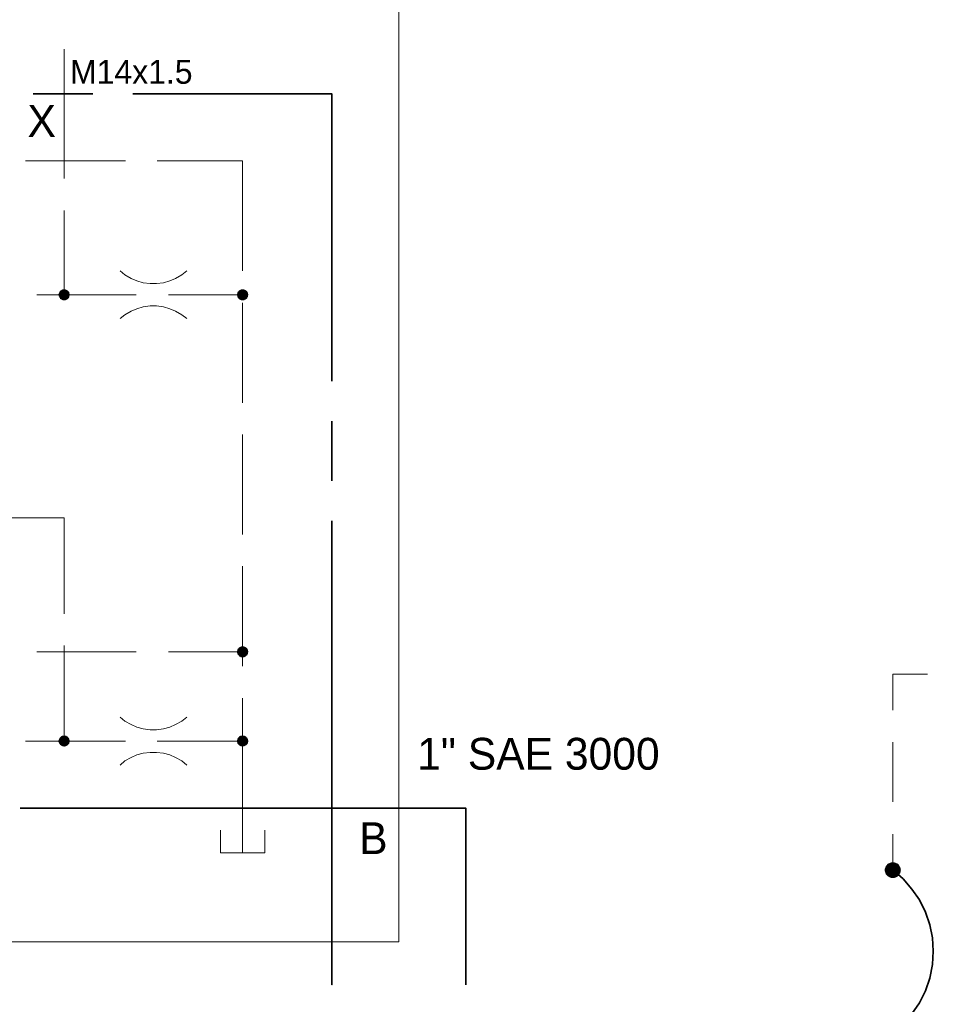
# Model space of a CAD drawing. Header units: millimetres. Extents: x 0 to 138, y 0 to 47.
# Tile 7 of 165: x 9.77 to 11.58, y 6.6 to 8.54. Entities that reach past the tile are written whole.
import ezdxf

# ---------------------------------------------------------------- set-up
doc = ezdxf.new("R2010")
doc.units = ezdxf.units.MM
for name, color, linetype in [('PDF_Geomertry', 7, 'Continuous'), ('PDF_Solid Fills', 7, 'Continuous'), ('PDF_Text', 7, 'Continuous')]:
    doc.layers.add(name, color=color, linetype=linetype)
doc.styles.add('PDF Arial', font='txt')

msp = doc.modelspace()

# ---------------------------------------------------------------- hatches: boundary and pattern name
at = {"layer": 'PDF_Solid Fills', "transparency": 33554559}
for points in [[(9.8626, 7.9985), (9.8515, 7.9999), (9.8521, 8.0012)], [(9.8626, 7.9985), (9.8515, 7.9999), (9.8521, 8.0012)], [(9.8626, 7.9985), (9.8521, 8.0012), (9.8529, 8.0026)], [(9.8626, 7.9985), (9.8521, 8.0012), (9.8529, 8.0026)], [(9.8626, 7.9985), (9.8529, 8.004), (9.8543, 8.0049)], [(9.8626, 7.9985), (9.8529, 8.004), (9.8543, 8.0049)], [(9.8626, 7.9985), (9.8529, 8.0026), (9.8529, 8.004)], [(9.8626, 7.9985), (9.8529, 8.0026), (9.8529, 8.004)], [(9.8626, 7.9985), (9.8543, 8.0049), (9.8549, 8.0063)], [(9.8626, 7.9985), (9.8543, 8.0049), (9.8549, 8.0063)], [(9.8626, 7.9985), (9.8549, 8.0063), (9.8562, 8.0068)], [(9.8626, 7.9985), (9.8549, 8.0063), (9.8562, 8.0068)], [(9.8626, 7.9985), (9.8562, 8.0068), (9.8571, 8.0076)], [(9.8626, 7.9985), (9.8562, 8.0068), (9.8571, 8.0076)], [(9.8626, 7.9985), (9.8571, 8.0076), (9.8585, 8.0082)], [(9.8626, 7.9985), (9.8571, 8.0076), (9.8585, 8.0082)], [(9.8626, 7.9985), (9.8585, 8.0082), (9.8599, 8.009)], [(9.8626, 7.9985), (9.8585, 8.0082), (9.8599, 8.009)], [(9.8626, 7.9985), (9.8599, 8.009), (9.8612, 8.009)], [(9.8626, 7.9985), (9.8599, 8.009), (9.8612, 8.009)], [(9.8626, 7.9985), (9.8612, 8.009), (9.8626, 8.009)], [(9.8626, 7.9985), (9.8612, 8.009), (9.8626, 8.009)], [(9.8626, 7.9985), (9.8654, 8.009), (9.8668, 8.0082)], [(9.8626, 7.9985), (9.864, 8.009), (9.8654, 8.009)], [(9.8626, 7.9985), (9.8626, 8.009), (9.864, 8.009)], [(9.8626, 7.9985), (9.8654, 8.009), (9.8668, 8.0082)], [(9.8626, 7.9985), (9.864, 8.009), (9.8654, 8.009)], [(9.8626, 7.9985), (9.8626, 8.009), (9.864, 8.009)], [(9.8626, 7.9985), (9.8668, 8.0082), (9.8682, 8.0076)], [(9.8626, 7.9985), (9.8668, 8.0082), (9.8682, 8.0076)], [(9.8626, 7.9985), (9.8682, 8.0076), (9.8696, 8.0068)], [(9.8626, 7.9985), (9.8682, 8.0076), (9.8696, 8.0068)], [(9.8626, 7.9985), (9.8696, 8.0068), (9.8701, 8.0063)], [(9.8626, 7.9985), (9.8696, 8.0068), (9.8701, 8.0063)], [(9.8626, 7.9985), (9.8701, 8.0063), (9.8715, 8.0049)], [(9.8626, 7.9985), (9.8701, 8.0063), (9.8715, 8.0049)], [(9.8626, 7.9985), (9.8715, 8.0049), (9.8724, 8.004)], [(9.8626, 7.9985), (9.8715, 8.0049), (9.8724, 8.004)], [(9.8626, 7.9985), (9.8724, 8.004), (9.8729, 8.0026)], [(9.8626, 7.9985), (9.8724, 8.004), (9.8729, 8.0026)], [(9.8626, 7.9985), (9.8729, 8.0026), (9.8729, 8.0012)], [(9.8626, 7.9985), (9.8729, 8.0026), (9.8729, 8.0012)], [(9.8626, 7.9985), (9.8729, 8.0012), (9.8737, 7.9999)], [(9.8626, 7.9985), (9.8729, 8.0012), (9.8737, 7.9999)], [(10.2146, 7.9985), (10.2035, 7.9999), (10.2043, 8.0012)], [(10.2146, 7.9985), (10.2035, 7.9999), (10.2043, 8.0012)], [(10.2146, 7.9985), (10.2043, 8.0026), (10.2049, 8.004)], [(10.2146, 7.9985), (10.2043, 8.0026), (10.2049, 8.004)], [(10.2146, 7.9985), (10.2043, 8.0012), (10.2043, 8.0026)], [(10.2146, 7.9985), (10.2043, 8.0012), (10.2043, 8.0026)], [(10.2146, 7.9985), (10.2049, 8.004), (10.2062, 8.0049)], [(10.2146, 7.9985), (10.2049, 8.004), (10.2062, 8.0049)], [(10.2146, 7.9985), (10.2062, 8.0049), (10.2071, 8.0063)], [(10.2146, 7.9985), (10.2062, 8.0049), (10.2071, 8.0063)], [(10.2146, 7.9985), (10.2071, 8.0063), (10.2076, 8.0068)], [(10.2146, 7.9985), (10.2071, 8.0063), (10.2076, 8.0068)], [(10.2146, 7.9985), (10.2076, 8.0068), (10.209, 8.0076)], [(10.2146, 7.9985), (10.2076, 8.0068), (10.209, 8.0076)], [(10.2146, 7.9985), (10.209, 8.0076), (10.2104, 8.0082)], [(10.2146, 7.9985), (10.209, 8.0076), (10.2104, 8.0082)], [(10.2146, 7.9985), (10.2104, 8.0082), (10.2118, 8.009)], [(10.2146, 7.9985), (10.2104, 8.0082), (10.2118, 8.009)], [(10.2146, 7.9985), (10.2118, 8.009), (10.2132, 8.009)], [(10.2146, 7.9985), (10.2118, 8.009), (10.2132, 8.009)], [(10.2146, 7.9985), (10.2132, 8.009), (10.2146, 8.009)], [(10.2146, 7.9985), (10.2132, 8.009), (10.2146, 8.009)], [(10.2146, 7.9985), (10.2174, 8.009), (10.2187, 8.0082)], [(10.2146, 7.9985), (10.216, 8.009), (10.2174, 8.009)], [(10.2146, 7.9985), (10.2146, 8.009), (10.216, 8.009)], [(10.2146, 7.9985), (10.2174, 8.009), (10.2187, 8.0082)], [(10.2146, 7.9985), (10.216, 8.009), (10.2174, 8.009)], [(10.2146, 7.9985), (10.2146, 8.009), (10.216, 8.009)], [(10.2146, 7.9985), (10.2187, 8.0082), (10.2201, 8.0076)], [(10.2146, 7.9985), (10.2187, 8.0082), (10.2201, 8.0076)], [(10.2146, 7.9985), (10.2201, 8.0076), (10.2215, 8.0068)], [(10.2146, 7.9985), (10.2201, 8.0076), (10.2215, 8.0068)], [(10.2146, 7.9985), (10.2215, 8.0068), (10.2224, 8.0063)], [(10.2146, 7.9985), (10.2215, 8.0068), (10.2224, 8.0063)], [(10.2146, 7.9985), (10.2224, 8.0063), (10.2237, 8.0049)], [(10.2146, 7.9985), (10.2224, 8.0063), (10.2237, 8.0049)], [(10.2146, 7.9985), (10.2237, 8.0049), (10.2243, 8.004)], [(10.2146, 7.9985), (10.2237, 8.0049), (10.2243, 8.004)], [(10.2146, 7.9985), (10.2243, 8.004), (10.2251, 8.0026)], [(10.2146, 7.9985), (10.2243, 8.004), (10.2251, 8.0026)], [(10.2146, 7.9985), (10.2251, 8.0026), (10.2251, 8.0012)], [(10.2146, 7.9985), (10.2251, 8.0026), (10.2251, 8.0012)], [(10.2146, 7.9985), (10.2251, 8.0012), (10.2257, 7.9999)], [(10.2146, 7.9985), (10.2251, 8.0012), (10.2257, 7.9999)], [(9.8626, 7.9985), (9.8515, 7.9985), (9.8515, 7.9999)], [(9.8626, 7.9985), (9.8515, 7.9985), (9.8515, 7.9999)], [(9.8626, 7.9985), (9.8515, 7.9971), (9.8515, 7.9985)], [(9.8626, 7.9985), (9.8521, 7.9957), (9.8515, 7.9971)], [(9.8626, 7.9985), (9.8515, 7.9971), (9.8515, 7.9985)], [(9.8626, 7.9985), (9.8521, 7.9957), (9.8515, 7.9971)], [(9.8626, 7.9985), (9.8529, 7.9943), (9.8521, 7.9957)], [(9.8626, 7.9985), (9.8529, 7.9943), (9.8521, 7.9957)], [(9.8626, 7.9985), (9.8529, 7.9929), (9.8529, 7.9943)], [(9.8626, 7.9985), (9.8543, 7.9915), (9.8529, 7.9929)], [(9.8626, 7.9985), (9.8529, 7.9929), (9.8529, 7.9943)], [(9.8626, 7.9985), (9.8543, 7.9915), (9.8529, 7.9929)], [(9.8626, 7.9985), (9.8549, 7.9901), (9.8543, 7.9915)], [(9.8626, 7.9985), (9.8549, 7.9901), (9.8543, 7.9915)], [(9.8626, 7.9985), (9.8562, 7.9896), (9.8549, 7.9901)], [(9.8626, 7.9985), (9.8562, 7.9896), (9.8549, 7.9901)], [(9.8626, 7.9985), (9.8571, 7.9888), (9.8562, 7.9896)], [(9.8626, 7.9985), (9.8571, 7.9888), (9.8562, 7.9896)], [(9.8626, 7.9985), (9.8585, 7.9882), (9.8571, 7.9888)], [(9.8626, 7.9985), (9.8585, 7.9882), (9.8571, 7.9888)], [(9.8626, 7.9985), (9.8599, 7.9874), (9.8585, 7.9882)], [(9.8626, 7.9985), (9.8599, 7.9874), (9.8585, 7.9882)], [(9.8626, 7.9985), (9.8612, 7.9874), (9.8599, 7.9874)], [(9.8626, 7.9985), (9.8612, 7.9874), (9.8599, 7.9874)], [(9.8626, 7.9985), (9.8626, 7.9874), (9.8612, 7.9874)], [(9.8626, 7.9985), (9.8626, 7.9874), (9.8612, 7.9874)], [(9.8626, 7.9985), (9.8737, 7.9999), (9.8737, 7.9985)], [(9.8626, 7.9985), (9.8737, 7.9999), (9.8737, 7.9985)], [(9.8626, 7.9985), (9.864, 7.9874), (9.8626, 7.9874)], [(9.8626, 7.9985), (9.8654, 7.9874), (9.864, 7.9874)], [(9.8626, 7.9985), (9.8668, 7.9882), (9.8654, 7.9874)], [(9.8626, 7.9985), (9.8682, 7.9888), (9.8668, 7.9882)], [(9.8626, 7.9985), (9.8696, 7.9896), (9.8682, 7.9888)], [(9.8626, 7.9985), (9.8701, 7.9901), (9.8696, 7.9896)], [(9.8626, 7.9985), (9.8715, 7.9915), (9.8701, 7.9901)], [(9.8626, 7.9985), (9.8724, 7.9929), (9.8715, 7.9915)], [(9.8626, 7.9985), (9.8729, 7.9943), (9.8724, 7.9929)], [(9.8626, 7.9985), (9.8729, 7.9957), (9.8729, 7.9943)], [(9.8626, 7.9985), (9.8737, 7.9971), (9.8729, 7.9957)], [(9.8626, 7.9985), (9.8737, 7.9985), (9.8737, 7.9971)], [(9.8626, 7.9985), (9.864, 7.9874), (9.8626, 7.9874)], [(9.8626, 7.9985), (9.8654, 7.9874), (9.864, 7.9874)], [(9.8626, 7.9985), (9.8668, 7.9882), (9.8654, 7.9874)], [(9.8626, 7.9985), (9.8682, 7.9888), (9.8668, 7.9882)], [(9.8626, 7.9985), (9.8696, 7.9896), (9.8682, 7.9888)], [(9.8626, 7.9985), (9.8701, 7.9901), (9.8696, 7.9896)], [(9.8626, 7.9985), (9.8715, 7.9915), (9.8701, 7.9901)], [(9.8626, 7.9985), (9.8724, 7.9929), (9.8715, 7.9915)], [(9.8626, 7.9985), (9.8729, 7.9943), (9.8724, 7.9929)], [(9.8626, 7.9985), (9.8729, 7.9957), (9.8729, 7.9943)], [(9.8626, 7.9985), (9.8737, 7.9971), (9.8729, 7.9957)], [(9.8626, 7.9985), (9.8737, 7.9985), (9.8737, 7.9971)], [(10.2146, 7.9985), (10.2035, 7.9985), (10.2035, 7.9999)], [(10.2146, 7.9985), (10.2035, 7.9985), (10.2035, 7.9999)], [(10.2146, 7.9985), (10.2035, 7.9971), (10.2035, 7.9985)], [(10.2146, 7.9985), (10.2043, 7.9957), (10.2035, 7.9971)], [(10.2146, 7.9985), (10.2035, 7.9971), (10.2035, 7.9985)], [(10.2146, 7.9985), (10.2043, 7.9957), (10.2035, 7.9971)], [(10.2146, 7.9985), (10.2043, 7.9943), (10.2043, 7.9957)], [(10.2146, 7.9985), (10.2049, 7.9929), (10.2043, 7.9943)], [(10.2146, 7.9985), (10.2043, 7.9943), (10.2043, 7.9957)], [(10.2146, 7.9985), (10.2049, 7.9929), (10.2043, 7.9943)], [(10.2146, 7.9985), (10.2062, 7.9915), (10.2049, 7.9929)], [(10.2146, 7.9985), (10.2062, 7.9915), (10.2049, 7.9929)], [(10.2146, 7.9985), (10.2071, 7.9901), (10.2062, 7.9915)], [(10.2146, 7.9985), (10.2071, 7.9901), (10.2062, 7.9915)], [(10.2146, 7.9985), (10.2076, 7.9896), (10.2071, 7.9901)], [(10.2146, 7.9985), (10.2076, 7.9896), (10.2071, 7.9901)], [(10.2146, 7.9985), (10.209, 7.9888), (10.2076, 7.9896)], [(10.2146, 7.9985), (10.209, 7.9888), (10.2076, 7.9896)], [(10.2146, 7.9985), (10.2104, 7.9882), (10.209, 7.9888)], [(10.2146, 7.9985), (10.2104, 7.9882), (10.209, 7.9888)], [(10.2146, 7.9985), (10.2118, 7.9874), (10.2104, 7.9882)], [(10.2146, 7.9985), (10.2118, 7.9874), (10.2104, 7.9882)], [(10.2146, 7.9985), (10.2132, 7.9874), (10.2118, 7.9874)], [(10.2146, 7.9985), (10.2132, 7.9874), (10.2118, 7.9874)], [(10.2146, 7.9985), (10.2146, 7.9874), (10.2132, 7.9874)], [(10.2146, 7.9985), (10.2146, 7.9874), (10.2132, 7.9874)], [(10.2146, 7.9985), (10.2257, 7.9999), (10.2257, 7.9985)], [(10.2146, 7.9985), (10.2257, 7.9999), (10.2257, 7.9985)], [(10.2146, 7.9985), (10.216, 7.9874), (10.2146, 7.9874)], [(10.2146, 7.9985), (10.2174, 7.9874), (10.216, 7.9874)], [(10.2146, 7.9985), (10.2187, 7.9882), (10.2174, 7.9874)], [(10.2146, 7.9985), (10.2201, 7.9888), (10.2187, 7.9882)], [(10.2146, 7.9985), (10.2215, 7.9896), (10.2201, 7.9888)], [(10.2146, 7.9985), (10.2224, 7.9901), (10.2215, 7.9896)], [(10.2146, 7.9985), (10.2237, 7.9915), (10.2224, 7.9901)], [(10.2146, 7.9985), (10.2243, 7.9929), (10.2237, 7.9915)], [(10.2146, 7.9985), (10.2251, 7.9943), (10.2243, 7.9929)], [(10.2146, 7.9985), (10.2251, 7.9957), (10.2251, 7.9943)], [(10.2146, 7.9985), (10.2257, 7.9971), (10.2251, 7.9957)], [(10.2146, 7.9985), (10.2257, 7.9985), (10.2257, 7.9971)], [(10.2146, 7.9985), (10.216, 7.9874), (10.2146, 7.9874)], [(10.2146, 7.9985), (10.2174, 7.9874), (10.216, 7.9874)], [(10.2146, 7.9985), (10.2187, 7.9882), (10.2174, 7.9874)], [(10.2146, 7.9985), (10.2201, 7.9888), (10.2187, 7.9882)], [(10.2146, 7.9985), (10.2215, 7.9896), (10.2201, 7.9888)], [(10.2146, 7.9985), (10.2224, 7.9901), (10.2215, 7.9896)], [(10.2146, 7.9985), (10.2237, 7.9915), (10.2224, 7.9901)], [(10.2146, 7.9985), (10.2243, 7.9929), (10.2237, 7.9915)], [(10.2146, 7.9985), (10.2251, 7.9943), (10.2243, 7.9929)], [(10.2146, 7.9985), (10.2251, 7.9957), (10.2251, 7.9943)], [(10.2146, 7.9985), (10.2257, 7.9971), (10.2251, 7.9957)], [(10.2146, 7.9985), (10.2257, 7.9985), (10.2257, 7.9971)], [(10.2146, 7.2943), (10.2062, 7.3007), (10.2071, 7.3021)], [(10.2146, 7.2943), (10.2062, 7.3007), (10.2071, 7.3021)], [(10.2146, 7.2943), (10.2071, 7.3021), (10.2076, 7.3026)], [(10.2146, 7.2943), (10.2071, 7.3021), (10.2076, 7.3026)], [(10.2146, 7.2943), (10.2076, 7.3026), (10.209, 7.3035)], [(10.2146, 7.2943), (10.2076, 7.3026), (10.209, 7.3035)], [(10.2146, 7.2943), (10.209, 7.3035), (10.2104, 7.304)], [(10.2146, 7.2943), (10.209, 7.3035), (10.2104, 7.304)], [(10.2146, 7.2943), (10.2104, 7.304), (10.2118, 7.3049)], [(10.2146, 7.2943), (10.2104, 7.304), (10.2118, 7.3049)], [(10.2146, 7.2943), (10.2118, 7.3049), (10.2132, 7.3049)], [(10.2146, 7.2943), (10.2118, 7.3049), (10.2132, 7.3049)], [(10.2146, 7.2943), (10.2132, 7.3049), (10.2146, 7.3054)], [(10.2146, 7.2943), (10.2132, 7.3049), (10.2146, 7.3054)], [(10.2146, 7.2943), (10.2146, 7.3054), (10.216, 7.3049)], [(10.2146, 7.2943), (10.2146, 7.3054), (10.216, 7.3049)], [(10.2146, 7.2943), (10.2174, 7.3049), (10.2187, 7.304)], [(10.2146, 7.2943), (10.216, 7.3049), (10.2174, 7.3049)], [(10.2146, 7.2943), (10.2174, 7.3049), (10.2187, 7.304)], [(10.2146, 7.2943), (10.216, 7.3049), (10.2174, 7.3049)], [(10.2146, 7.2943), (10.2187, 7.304), (10.2201, 7.3035)], [(10.2146, 7.2943), (10.2187, 7.304), (10.2201, 7.3035)], [(10.2146, 7.2943), (10.2201, 7.3035), (10.2215, 7.3026)], [(10.2146, 7.2943), (10.2201, 7.3035), (10.2215, 7.3026)], [(10.2146, 7.2943), (10.2215, 7.3026), (10.2224, 7.3021)], [(10.2146, 7.2943), (10.2215, 7.3026), (10.2224, 7.3021)], [(10.2146, 7.2943), (10.2224, 7.3021), (10.2237, 7.3007)], [(10.2146, 7.2943), (10.2224, 7.3021), (10.2237, 7.3007)], [(10.2146, 7.2943), (10.2035, 7.2957), (10.2043, 7.2971)], [(10.2146, 7.2943), (10.2035, 7.2957), (10.2043, 7.2971)], [(10.2146, 7.2943), (10.2035, 7.2943), (10.2035, 7.2957)], [(10.2146, 7.2943), (10.2035, 7.2943), (10.2035, 7.2957)], [(10.2146, 7.2943), (10.2035, 7.2929), (10.2035, 7.2943)], [(10.2146, 7.2943), (10.2043, 7.2915), (10.2035, 7.2929)], [(10.2146, 7.2943), (10.2035, 7.2929), (10.2035, 7.2943)], [(10.2146, 7.2943), (10.2043, 7.2915), (10.2035, 7.2929)], [(10.2146, 7.2943), (10.2043, 7.2985), (10.2049, 7.2999)], [(10.2146, 7.2943), (10.2043, 7.2985), (10.2049, 7.2999)], [(10.2146, 7.2943), (10.2043, 7.2971), (10.2043, 7.2985)], [(10.2146, 7.2943), (10.2043, 7.2971), (10.2043, 7.2985)], [(10.2146, 7.2943), (10.2043, 7.2901), (10.2043, 7.2915)], [(10.2146, 7.2943), (10.2049, 7.2887), (10.2043, 7.2901)], [(10.2146, 7.2943), (10.2043, 7.2901), (10.2043, 7.2915)], [(10.2146, 7.2943), (10.2049, 7.2887), (10.2043, 7.2901)], [(10.2146, 7.2943), (10.2049, 7.2999), (10.2062, 7.3007)], [(10.2146, 7.2943), (10.2049, 7.2999), (10.2062, 7.3007)], [(10.2146, 7.2943), (10.2062, 7.2874), (10.2049, 7.2887)], [(10.2146, 7.2943), (10.2062, 7.2874), (10.2049, 7.2887)], [(10.2146, 7.2943), (10.2071, 7.2868), (10.2062, 7.2874)], [(10.2146, 7.2943), (10.2071, 7.2868), (10.2062, 7.2874)], [(10.2146, 7.2943), (10.2076, 7.2854), (10.2071, 7.2868)], [(10.2146, 7.2943), (10.2076, 7.2854), (10.2071, 7.2868)], [(10.2146, 7.2943), (10.209, 7.2846), (10.2076, 7.2854)], [(10.2146, 7.2943), (10.209, 7.2846), (10.2076, 7.2854)], [(10.2146, 7.2943), (10.2104, 7.284), (10.209, 7.2846)], [(10.2146, 7.2943), (10.2104, 7.284), (10.209, 7.2846)], [(10.2146, 7.2943), (10.2118, 7.2832), (10.2104, 7.284)], [(10.2146, 7.2943), (10.2118, 7.2832), (10.2104, 7.284)], [(10.2146, 7.2943), (10.2132, 7.2832), (10.2118, 7.2832)], [(10.2146, 7.2943), (10.2132, 7.2832), (10.2118, 7.2832)], [(10.2146, 7.2943), (10.2146, 7.2832), (10.2132, 7.2832)], [(10.2146, 7.2943), (10.2146, 7.2832), (10.2132, 7.2832)], [(10.2146, 7.2943), (10.2237, 7.3007), (10.2243, 7.2999)], [(10.2146, 7.2943), (10.2237, 7.3007), (10.2243, 7.2999)], [(10.2146, 7.2943), (10.2243, 7.2999), (10.2251, 7.2985)], [(10.2146, 7.2943), (10.2243, 7.2999), (10.2251, 7.2985)], [(10.2146, 7.2943), (10.2251, 7.2985), (10.2251, 7.2971)], [(10.2146, 7.2943), (10.2251, 7.2985), (10.2251, 7.2971)], [(10.2146, 7.2943), (10.2251, 7.2971), (10.2257, 7.2957)], [(10.2146, 7.2943), (10.2251, 7.2971), (10.2257, 7.2957)], [(10.2146, 7.2943), (10.2257, 7.2957), (10.2257, 7.2943)], [(10.2146, 7.2943), (10.2257, 7.2957), (10.2257, 7.2943)], [(10.2146, 7.2943), (10.216, 7.2832), (10.2146, 7.2832)], [(10.2146, 7.2943), (10.2174, 7.2832), (10.216, 7.2832)], [(10.2146, 7.2943), (10.2187, 7.284), (10.2174, 7.2832)], [(10.2146, 7.2943), (10.2201, 7.2846), (10.2187, 7.284)], [(10.2146, 7.2943), (10.2215, 7.2854), (10.2201, 7.2846)], [(10.2146, 7.2943), (10.2224, 7.2868), (10.2215, 7.2854)], [(10.2146, 7.2943), (10.2237, 7.2874), (10.2224, 7.2868)], [(10.2146, 7.2943), (10.2243, 7.2887), (10.2237, 7.2874)], [(10.2146, 7.2943), (10.2251, 7.2901), (10.2243, 7.2887)], [(10.2146, 7.2943), (10.2251, 7.2915), (10.2251, 7.2901)], [(10.2146, 7.2943), (10.2257, 7.2929), (10.2251, 7.2915)], [(10.2146, 7.2943), (10.2257, 7.2943), (10.2257, 7.2929)], [(10.2146, 7.2943), (10.216, 7.2832), (10.2146, 7.2832)], [(10.2146, 7.2943), (10.2174, 7.2832), (10.216, 7.2832)], [(10.2146, 7.2943), (10.2187, 7.284), (10.2174, 7.2832)], [(10.2146, 7.2943), (10.2201, 7.2846), (10.2187, 7.284)], [(10.2146, 7.2943), (10.2215, 7.2854), (10.2201, 7.2846)], [(10.2146, 7.2943), (10.2224, 7.2868), (10.2215, 7.2854)], [(10.2146, 7.2943), (10.2237, 7.2874), (10.2224, 7.2868)], [(10.2146, 7.2943), (10.2243, 7.2887), (10.2237, 7.2874)], [(10.2146, 7.2943), (10.2251, 7.2901), (10.2243, 7.2887)], [(10.2146, 7.2943), (10.2251, 7.2915), (10.2251, 7.2901)], [(10.2146, 7.2943), (10.2257, 7.2929), (10.2251, 7.2915)], [(10.2146, 7.2943), (10.2257, 7.2943), (10.2257, 7.2929)], [(9.8626, 7.1179), (9.8549, 7.1257), (9.8562, 7.1271)], [(9.8626, 7.1179), (9.8562, 7.1271), (9.8571, 7.1276)], [(9.8626, 7.1179), (9.8571, 7.1276), (9.8585, 7.1285)], [(9.8626, 7.1179), (9.8585, 7.1285), (9.8599, 7.129)], [(9.8626, 7.1179), (9.8599, 7.129), (9.8612, 7.129)], [(9.8626, 7.1179), (9.8612, 7.129), (9.8626, 7.129)], [(9.8626, 7.1179), (9.8654, 7.129), (9.8668, 7.1285)], [(9.8626, 7.1179), (9.864, 7.129), (9.8654, 7.129)], [(9.8626, 7.1179), (9.8626, 7.129), (9.864, 7.129)], [(9.8626, 7.1179), (9.8668, 7.1285), (9.8682, 7.1276)], [(9.8626, 7.1179), (9.8682, 7.1276), (9.8696, 7.1271)], [(9.8626, 7.1179), (9.8696, 7.1271), (9.8701, 7.1257)], [(10.2146, 7.1179), (10.2071, 7.1257), (10.2076, 7.1271)], [(10.2146, 7.1179), (10.2076, 7.1271), (10.209, 7.1276)], [(10.2146, 7.1179), (10.209, 7.1276), (10.2104, 7.1285)], [(10.2146, 7.1179), (10.2104, 7.1285), (10.2118, 7.129)], [(10.2146, 7.1179), (10.2118, 7.129), (10.2132, 7.129)], [(10.2146, 7.1179), (10.2132, 7.129), (10.2146, 7.129)], [(10.2146, 7.1179), (10.2174, 7.129), (10.2187, 7.1285)], [(10.2146, 7.1179), (10.216, 7.129), (10.2174, 7.129)], [(10.2146, 7.1179), (10.2146, 7.129), (10.216, 7.129)], [(10.2146, 7.1179), (10.2187, 7.1285), (10.2201, 7.1276)], [(10.2146, 7.1179), (10.2201, 7.1276), (10.2215, 7.1271)], [(10.2146, 7.1179), (10.2215, 7.1271), (10.2224, 7.1257)], [(9.8626, 7.1179), (9.8515, 7.1193), (9.8521, 7.1207)], [(9.8626, 7.1179), (9.8515, 7.1179), (9.8515, 7.1193)], [(9.8626, 7.1179), (9.8515, 7.1165), (9.8515, 7.1179)], [(9.8626, 7.1179), (9.8521, 7.1151), (9.8515, 7.1165)], [(9.8626, 7.1179), (9.8521, 7.1207), (9.8529, 7.1221)], [(9.8626, 7.1179), (9.8529, 7.1138), (9.8521, 7.1151)], [(9.8626, 7.1179), (9.8529, 7.1235), (9.8543, 7.1249)], [(9.8626, 7.1179), (9.8529, 7.1221), (9.8529, 7.1235)], [(9.8626, 7.1179), (9.8529, 7.1124), (9.8529, 7.1138)], [(9.8626, 7.1179), (9.8543, 7.1118), (9.8529, 7.1124)], [(9.8626, 7.1179), (9.8543, 7.1249), (9.8549, 7.1257)], [(9.8626, 7.1179), (9.8549, 7.1104), (9.8543, 7.1118)], [(9.8626, 7.1179), (9.8562, 7.1096), (9.8549, 7.1104)], [(9.8626, 7.1179), (9.8571, 7.109), (9.8562, 7.1096)], [(9.8626, 7.1179), (9.8585, 7.1082), (9.8571, 7.109)], [(9.8626, 7.1179), (9.8599, 7.1076), (9.8585, 7.1082)], [(9.8626, 7.1179), (9.8612, 7.1076), (9.8599, 7.1076)], [(9.8626, 7.1179), (9.8626, 7.1068), (9.8612, 7.1076)], [(9.8626, 7.1179), (9.8701, 7.1257), (9.8715, 7.1249)], [(9.8626, 7.1179), (9.8715, 7.1249), (9.8724, 7.1235)], [(9.8626, 7.1179), (9.8724, 7.1235), (9.8729, 7.1221)], [(9.8626, 7.1179), (9.8729, 7.1221), (9.8729, 7.1207)], [(9.8626, 7.1179), (9.8729, 7.1207), (9.8737, 7.1193)], [(9.8626, 7.1179), (9.8737, 7.1193), (9.8737, 7.1179)], [(9.8626, 7.1179), (9.864, 7.1076), (9.8626, 7.1068)], [(9.8626, 7.1179), (9.8654, 7.1076), (9.864, 7.1076)], [(9.8626, 7.1179), (9.8668, 7.1082), (9.8654, 7.1076)], [(9.8626, 7.1179), (9.8682, 7.109), (9.8668, 7.1082)], [(9.8626, 7.1179), (9.8696, 7.1096), (9.8682, 7.109)], [(9.8626, 7.1179), (9.8701, 7.1104), (9.8696, 7.1096)], [(9.8626, 7.1179), (9.8715, 7.1118), (9.8701, 7.1104)], [(9.8626, 7.1179), (9.8724, 7.1124), (9.8715, 7.1118)], [(9.8626, 7.1179), (9.8729, 7.1138), (9.8724, 7.1124)], [(9.8626, 7.1179), (9.8729, 7.1151), (9.8729, 7.1138)], [(9.8626, 7.1179), (9.8737, 7.1165), (9.8729, 7.1151)], [(9.8626, 7.1179), (9.8737, 7.1179), (9.8737, 7.1165)], [(10.2146, 7.1179), (10.2035, 7.1193), (10.2043, 7.1207)], [(10.2146, 7.1179), (10.2035, 7.1179), (10.2035, 7.1193)], [(10.2146, 7.1179), (10.2035, 7.1165), (10.2035, 7.1179)], [(10.2146, 7.1179), (10.2043, 7.1151), (10.2035, 7.1165)], [(10.2146, 7.1179), (10.2043, 7.1221), (10.2049, 7.1235)], [(10.2146, 7.1179), (10.2043, 7.1207), (10.2043, 7.1221)], [(10.2146, 7.1179), (10.2043, 7.1138), (10.2043, 7.1151)], [(10.2146, 7.1179), (10.2049, 7.1124), (10.2043, 7.1138)], [(10.2146, 7.1179), (10.2049, 7.1235), (10.2062, 7.1249)], [(10.2146, 7.1179), (10.2062, 7.1118), (10.2049, 7.1124)], [(10.2146, 7.1179), (10.2062, 7.1249), (10.2071, 7.1257)], [(10.2146, 7.1179), (10.2071, 7.1104), (10.2062, 7.1118)], [(10.2146, 7.1179), (10.2076, 7.1096), (10.2071, 7.1104)], [(10.2146, 7.1179), (10.209, 7.109), (10.2076, 7.1096)], [(10.2146, 7.1179), (10.2104, 7.1082), (10.209, 7.109)], [(10.2146, 7.1179), (10.2118, 7.1076), (10.2104, 7.1082)], [(10.2146, 7.1179), (10.2132, 7.1076), (10.2118, 7.1076)], [(10.2146, 7.1179), (10.2146, 7.1068), (10.2132, 7.1076)], [(10.2146, 7.1179), (10.2224, 7.1257), (10.2237, 7.1249)], [(10.2146, 7.1179), (10.2237, 7.1249), (10.2243, 7.1235)], [(10.2146, 7.1179), (10.2243, 7.1235), (10.2251, 7.1221)], [(10.2146, 7.1179), (10.2251, 7.1221), (10.2251, 7.1207)], [(10.2146, 7.1179), (10.2251, 7.1207), (10.2257, 7.1193)], [(10.2146, 7.1179), (10.2257, 7.1193), (10.2257, 7.1179)], [(10.2146, 7.1179), (10.216, 7.1076), (10.2146, 7.1068)], [(10.2146, 7.1179), (10.2174, 7.1076), (10.216, 7.1076)], [(10.2146, 7.1179), (10.2187, 7.1082), (10.2174, 7.1076)], [(10.2146, 7.1179), (10.2201, 7.109), (10.2187, 7.1082)], [(10.2146, 7.1179), (10.2215, 7.1096), (10.2201, 7.109)], [(10.2146, 7.1179), (10.2224, 7.1104), (10.2215, 7.1096)], [(10.2146, 7.1179), (10.2237, 7.1118), (10.2224, 7.1104)], [(10.2146, 7.1179), (10.2243, 7.1124), (10.2237, 7.1118)], [(10.2146, 7.1179), (10.2251, 7.1138), (10.2243, 7.1124)], [(10.2146, 7.1179), (10.2251, 7.1151), (10.2251, 7.1138)], [(10.2146, 7.1179), (10.2257, 7.1165), (10.2251, 7.1151)], [(10.2146, 7.1179), (10.2257, 7.1179), (10.2257, 7.1165)], [(11.4974, 6.8638), (11.4849, 6.8729), (11.4862, 6.8749)], [(11.4974, 6.8638), (11.4862, 6.8749), (11.4876, 6.8762)], [(11.4974, 6.8638), (11.4876, 6.8762), (11.4896, 6.8771)], [(11.4974, 6.8638), (11.4896, 6.8771), (11.491, 6.8776)], [(11.4974, 6.8638), (11.491, 6.8776), (11.4932, 6.8785)], [(11.4974, 6.8638), (11.4932, 6.8785), (11.4951, 6.879)], [(11.4974, 6.8638), (11.4951, 6.879), (11.4974, 6.879)], [(11.4974, 6.8638), (11.4993, 6.879), (11.5015, 6.8785)], [(11.4974, 6.8638), (11.4974, 6.879), (11.4993, 6.879)], [(11.4974, 6.8638), (11.5015, 6.8785), (11.5035, 6.8776)], [(11.4974, 6.8638), (11.5035, 6.8776), (11.5049, 6.8771)], [(11.4974, 6.8638), (11.5049, 6.8771), (11.5071, 6.8762)], [(11.4974, 6.8638), (11.5071, 6.8762), (11.5085, 6.8749)], [(11.4974, 6.8638), (11.5085, 6.8749), (11.5099, 6.8729)], [(11.4974, 6.8638), (11.4812, 6.866), (11.4821, 6.8674)], [(11.4974, 6.8638), (11.4812, 6.8638), (11.4812, 6.866)], [(11.4974, 6.8638), (11.4812, 6.8618), (11.4812, 6.8638)], [(11.4974, 6.8638), (11.4821, 6.8596), (11.4812, 6.8618)], [(11.4974, 6.8638), (11.4821, 6.8674), (11.4826, 6.8693)], [(11.4974, 6.8638), (11.4826, 6.8576), (11.4821, 6.8596)], [(11.4974, 6.8638), (11.4826, 6.8693), (11.4835, 6.8715)], [(11.4974, 6.8638), (11.4835, 6.8554), (11.4826, 6.8576)], [(11.4974, 6.8638), (11.4835, 6.8715), (11.4849, 6.8729)], [(11.4974, 6.8638), (11.4849, 6.854), (11.4835, 6.8554)], [(11.4974, 6.8638), (11.4862, 6.8526), (11.4849, 6.854)], [(11.4974, 6.8638), (11.4876, 6.8513), (11.4862, 6.8526)], [(11.4974, 6.8638), (11.4896, 6.8499), (11.4876, 6.8513)], [(11.4974, 6.8638), (11.491, 6.8493), (11.4896, 6.8499)], [(11.4974, 6.8638), (11.4932, 6.8485), (11.491, 6.8493)], [(11.4974, 6.8638), (11.4951, 6.8479), (11.4932, 6.8485)], [(11.4974, 6.8638), (11.4974, 6.8479), (11.4951, 6.8479)], [(11.4974, 6.8638), (11.5099, 6.8729), (11.5104, 6.8715)], [(11.4974, 6.8638), (11.5104, 6.8715), (11.5118, 6.8693)], [(11.4974, 6.8638), (11.5118, 6.8693), (11.5126, 6.8674)], [(11.4974, 6.8638), (11.5126, 6.8674), (11.5126, 6.866)], [(11.4974, 6.8638), (11.5126, 6.866), (11.5132, 6.8638)], [(11.4974, 6.8638), (11.4993, 6.8479), (11.4974, 6.8479)], [(11.4974, 6.8638), (11.5015, 6.8485), (11.4993, 6.8479)], [(11.4974, 6.8638), (11.5035, 6.8493), (11.5015, 6.8485)], [(11.4974, 6.8638), (11.5049, 6.8499), (11.5035, 6.8493)], [(11.4974, 6.8638), (11.5071, 6.8513), (11.5049, 6.8499)], [(11.4974, 6.8638), (11.5085, 6.8526), (11.5071, 6.8513)], [(11.4974, 6.8638), (11.5099, 6.854), (11.5085, 6.8526)], [(11.4974, 6.8638), (11.5104, 6.8554), (11.5099, 6.854)], [(11.4974, 6.8638), (11.5118, 6.8576), (11.5104, 6.8554)], [(11.4974, 6.8638), (11.5126, 6.8596), (11.5118, 6.8576)], [(11.4974, 6.8638), (11.5126, 6.8618), (11.5126, 6.8596)], [(11.4974, 6.8638), (11.5132, 6.8638), (11.5126, 6.8618)]]:
    msp.add_hatch(color=256, dxfattribs=at).paths.add_polyline_path(points)

# ---------------------------------------------------------------- linework, layer by layer
at = {"layer": 'PDF_Geomertry', "lineweight": 15}
for points in [[(8.2785, 6.1938), (8.2785, 6.2818), (8.2785, 6.7221), (8.3224, 6.7221), (8.8507, 6.7221), (10.391, 6.7221), (10.5229, 6.7221), (10.5229, 6.986), (10.5229, 8.8471), (8.9826, 8.8471), (8.9826, 9.4063)], [(9.8626, 8.2276), (9.8626, 8.3943), (9.8626, 8.4826)], [(9.9835, 8.2624), (9.7862, 8.2624)], [(10.2146, 8.0457), (10.2146, 8.2624), (10.046, 8.2624)], [(9.8626, 8.1646), (9.8626, 7.9985)], [(9.9729, 8.0457), (9.9826, 8.0374), (9.9946, 8.0304), (10.0063, 8.0257), (10.0188, 8.0221), (10.0321, 8.0207), (10.0451, 8.0207), (10.0585, 8.0221), (10.071, 8.0257), (10.0826, 8.0304), (10.0946, 8.0374), (10.1049, 8.0457)], [(9.8085, 7.9985), (10.0049, 7.9985)], [(10.0682, 7.9985), (10.2146, 7.9985)], [(10.2146, 7.9826), (10.2146, 7.7854)], [(10.1049, 7.9513), (10.0946, 7.959), (10.0826, 7.966), (10.071, 7.9707), (10.0585, 7.9743), (10.0451, 7.9762), (10.0321, 7.9762), (10.0188, 7.9743), (10.0063, 7.9707), (9.9946, 7.966), (9.9826, 7.959), (9.9729, 7.9513)], [(10.2146, 7.7229), (10.2146, 7.5257)], [(9.8626, 7.3693), (9.8626, 7.5582), (9.7404, 7.5582)], [(10.2146, 7.4632), (10.2146, 7.266)], [(9.8626, 7.3068), (9.8626, 7.1179)], [(9.8085, 7.2943), (10.0049, 7.2943)], [(10.0682, 7.2943), (10.2146, 7.2943)], [(11.5654, 7.2499), (11.4974, 7.2499), (11.4974, 7.179)], [(10.2146, 7.2026), (10.2146, 6.986), (10.2146, 6.8979)], [(9.9729, 7.1651), (9.9826, 7.1576), (9.9946, 7.1507), (10.0063, 7.1457), (10.0188, 7.1424), (10.0321, 7.1401), (10.0451, 7.1401), (10.0585, 7.1424), (10.071, 7.1457), (10.0826, 7.1507), (10.0946, 7.1576), (10.1049, 7.1651)], [(11.4974, 7.116), (11.4974, 6.9979)], [(10.1049, 7.0707), (10.0946, 7.079), (10.0826, 7.0854), (10.071, 7.091), (10.0585, 7.0943), (10.0451, 7.0957), (10.0321, 7.0957), (10.0188, 7.0943), (10.0063, 7.091), (9.9946, 7.0854), (9.9826, 7.079), (9.9729, 7.0707)], [(10.171, 6.9424), (10.171, 6.8979), (10.2585, 6.8979), (10.2585, 6.9424)], [(11.4974, 6.9346), (11.4974, 6.8638)]]:
    msp.add_lwpolyline(points, dxfattribs=at)
at = {"layer": 'PDF_Geomertry', "lineweight": 35}
for points in [[(9.9196, 8.3943), (9.8015, 8.3943)], [(10.391, 7.8276), (10.391, 8.3943), (9.9979, 8.3943)], [(10.391, 7.6313), (10.391, 7.7493)], [(9.9979, 6.986), (10.391, 6.986), (10.391, 7.5526)], [(9.7757, 6.986), (10.391, 6.986), (10.391, 6.6374), (10.391, 6.986), (10.6549, 6.986), (10.6549, 6.6374)], [(9.8015, 6.986), (9.9196, 6.986)], [(11.4974, 6.5429), (11.5174, 6.5604), (11.5349, 6.5799), (11.5501, 6.6021), (11.5618, 6.6257), (11.5701, 6.6507), (11.5757, 6.6771), (11.5771, 6.7035), (11.5757, 6.7299), (11.5701, 6.7554), (11.5618, 6.7804), (11.5501, 6.8049), (11.5349, 6.8263), (11.5174, 6.8465), (11.4974, 6.8638)]]:
    msp.add_lwpolyline(points, dxfattribs=at)
at = {"layer": 'PDF_Geomertry', "lineweight": 0}
for points in [[(9.8571, 7.9985), (9.8571, 7.9979), (9.8576, 7.9971), (9.8576, 7.9965), (9.8576, 7.9957), (9.8585, 7.9951), (9.859, 7.9943), (9.859, 7.9938), (9.8599, 7.9938), (9.8604, 7.9929), (9.8612, 7.9929), (9.8618, 7.9929), (9.8626, 7.9929), (9.8632, 7.9929), (9.864, 7.9929), (9.8646, 7.9929), (9.8654, 7.9938), (9.866, 7.9938), (9.8668, 7.9943), (9.8668, 7.9951), (9.8674, 7.9957), (9.8674, 7.9965), (9.8682, 7.9971), (9.8682, 7.9979), (9.8682, 7.9985), (9.8682, 7.9993), (9.8682, 7.9999), (9.8674, 8.0007), (9.8674, 8.0012), (9.8668, 8.0012), (9.8668, 8.0021), (9.866, 8.0026), (9.8654, 8.0026), (9.8646, 8.0035), (9.864, 8.0035), (9.8632, 8.0035), (9.8626, 8.004), (9.8618, 8.0035), (9.8612, 8.0035), (9.8604, 8.0035), (9.8599, 8.0026), (9.859, 8.0026), (9.859, 8.0021), (9.8585, 8.0012), (9.8576, 8.0012), (9.8576, 8.0007), (9.8576, 7.9999), (9.8571, 7.9993), (9.8571, 7.9985)], [(9.8571, 7.9985), (9.8571, 7.9979), (9.8576, 7.9971), (9.8576, 7.9965), (9.8576, 7.9957), (9.8585, 7.9951), (9.859, 7.9943), (9.859, 7.9938), (9.8599, 7.9938), (9.8604, 7.9929), (9.8612, 7.9929), (9.8618, 7.9929), (9.8626, 7.9929), (9.8632, 7.9929), (9.864, 7.9929), (9.8646, 7.9929), (9.8654, 7.9938), (9.866, 7.9938), (9.8668, 7.9943), (9.8668, 7.9951), (9.8674, 7.9957), (9.8674, 7.9965), (9.8682, 7.9971), (9.8682, 7.9979), (9.8682, 7.9985), (9.8682, 7.9993), (9.8682, 7.9999), (9.8674, 8.0007), (9.8674, 8.0012), (9.8668, 8.0012), (9.8668, 8.0021), (9.866, 8.0026), (9.8654, 8.0026), (9.8646, 8.0035), (9.864, 8.0035), (9.8632, 8.0035), (9.8626, 8.004), (9.8618, 8.0035), (9.8612, 8.0035), (9.8604, 8.0035), (9.8599, 8.0026), (9.859, 8.0026), (9.859, 8.0021), (9.8585, 8.0012), (9.8576, 8.0012), (9.8576, 8.0007), (9.8576, 7.9999), (9.8571, 7.9993), (9.8571, 7.9985)], [(10.209, 7.9985), (10.209, 7.9979), (10.209, 7.9971), (10.2099, 7.9965), (10.2099, 7.9957), (10.2104, 7.9951), (10.2113, 7.9943), (10.2113, 7.9938), (10.2118, 7.9938), (10.2126, 7.9929), (10.2132, 7.9929), (10.214, 7.9929), (10.2146, 7.9929), (10.2154, 7.9929), (10.216, 7.9929), (10.2168, 7.9929), (10.2174, 7.9938), (10.2182, 7.9938), (10.2187, 7.9943), (10.2187, 7.9951), (10.2196, 7.9957), (10.2196, 7.9965), (10.2201, 7.9971), (10.2201, 7.9979), (10.2201, 7.9985), (10.2201, 7.9993), (10.2201, 7.9999), (10.2196, 8.0007), (10.2196, 8.0012), (10.2187, 8.0012), (10.2187, 8.0021), (10.2182, 8.0026), (10.2174, 8.0026), (10.2168, 8.0035), (10.216, 8.0035), (10.2154, 8.0035), (10.2146, 8.004), (10.214, 8.0035), (10.2132, 8.0035), (10.2126, 8.0035), (10.2118, 8.0026), (10.2113, 8.0026), (10.2113, 8.0021), (10.2104, 8.0012), (10.2099, 8.0012), (10.2099, 8.0007), (10.209, 7.9999), (10.209, 7.9993), (10.209, 7.9985)], [(10.209, 7.9985), (10.209, 7.9979), (10.209, 7.9971), (10.2099, 7.9965), (10.2099, 7.9957), (10.2104, 7.9951), (10.2113, 7.9943), (10.2113, 7.9938), (10.2118, 7.9938), (10.2126, 7.9929), (10.2132, 7.9929), (10.214, 7.9929), (10.2146, 7.9929), (10.2154, 7.9929), (10.216, 7.9929), (10.2168, 7.9929), (10.2174, 7.9938), (10.2182, 7.9938), (10.2187, 7.9943), (10.2187, 7.9951), (10.2196, 7.9957), (10.2196, 7.9965), (10.2201, 7.9971), (10.2201, 7.9979), (10.2201, 7.9985), (10.2201, 7.9993), (10.2201, 7.9999), (10.2196, 8.0007), (10.2196, 8.0012), (10.2187, 8.0012), (10.2187, 8.0021), (10.2182, 8.0026), (10.2174, 8.0026), (10.2168, 8.0035), (10.216, 8.0035), (10.2154, 8.0035), (10.2146, 8.004), (10.214, 8.0035), (10.2132, 8.0035), (10.2126, 8.0035), (10.2118, 8.0026), (10.2113, 8.0026), (10.2113, 8.0021), (10.2104, 8.0012), (10.2099, 8.0012), (10.2099, 8.0007), (10.209, 7.9999), (10.209, 7.9993), (10.209, 7.9985)], [(10.209, 7.2943), (10.209, 7.2938), (10.209, 7.2929), (10.2099, 7.2924), (10.2099, 7.2915), (10.2104, 7.291), (10.2113, 7.2901), (10.2113, 7.2896), (10.2118, 7.2896), (10.2126, 7.2887), (10.2132, 7.2887), (10.214, 7.2887), (10.2146, 7.2887), (10.2154, 7.2887), (10.216, 7.2887), (10.2168, 7.2887), (10.2174, 7.2896), (10.2182, 7.2896), (10.2187, 7.2901), (10.2187, 7.291), (10.2196, 7.2915), (10.2196, 7.2924), (10.2201, 7.2929), (10.2201, 7.2938), (10.2201, 7.2943), (10.2201, 7.2951), (10.2201, 7.2957), (10.2196, 7.2965), (10.2196, 7.2971), (10.2187, 7.2979), (10.2182, 7.2985), (10.2174, 7.2993), (10.2168, 7.2993), (10.216, 7.2993), (10.2154, 7.2999), (10.2146, 7.2999), (10.214, 7.2999), (10.2132, 7.2993), (10.2126, 7.2993), (10.2118, 7.2993), (10.2113, 7.2985), (10.2113, 7.2979), (10.2104, 7.2979), (10.2099, 7.2971), (10.2099, 7.2965), (10.209, 7.2957), (10.209, 7.2951), (10.209, 7.2943)], [(10.209, 7.2943), (10.209, 7.2938), (10.209, 7.2929), (10.2099, 7.2924), (10.2099, 7.2915), (10.2104, 7.291), (10.2113, 7.2901), (10.2113, 7.2896), (10.2118, 7.2896), (10.2126, 7.2887), (10.2132, 7.2887), (10.214, 7.2887), (10.2146, 7.2887), (10.2154, 7.2887), (10.216, 7.2887), (10.2168, 7.2887), (10.2174, 7.2896), (10.2182, 7.2896), (10.2187, 7.2901), (10.2187, 7.291), (10.2196, 7.2915), (10.2196, 7.2924), (10.2201, 7.2929), (10.2201, 7.2938), (10.2201, 7.2943), (10.2201, 7.2951), (10.2201, 7.2957), (10.2196, 7.2965), (10.2196, 7.2971), (10.2187, 7.2979), (10.2182, 7.2985), (10.2174, 7.2993), (10.2168, 7.2993), (10.216, 7.2993), (10.2154, 7.2999), (10.2146, 7.2999), (10.214, 7.2999), (10.2132, 7.2993), (10.2126, 7.2993), (10.2118, 7.2993), (10.2113, 7.2985), (10.2113, 7.2979), (10.2104, 7.2979), (10.2099, 7.2971), (10.2099, 7.2965), (10.209, 7.2957), (10.209, 7.2951), (10.209, 7.2943)], [(9.8571, 7.1179), (9.8571, 7.1174), (9.8576, 7.1165), (9.8576, 7.116), (9.8576, 7.1151), (9.8585, 7.1146), (9.859, 7.1146), (9.859, 7.1138), (9.8599, 7.1132), (9.8604, 7.1132), (9.8612, 7.1132), (9.8618, 7.1124), (9.8626, 7.1124), (9.8632, 7.1124), (9.864, 7.1132), (9.8646, 7.1132), (9.8654, 7.1132), (9.866, 7.1138), (9.8668, 7.1146), (9.8674, 7.1151), (9.8674, 7.116), (9.8682, 7.1165), (9.8682, 7.1174), (9.8682, 7.1179), (9.8682, 7.1188), (9.8682, 7.1193), (9.8674, 7.1201), (9.8674, 7.1207), (9.8668, 7.1215), (9.8668, 7.1221), (9.866, 7.1229), (9.8654, 7.1229), (9.8646, 7.1235), (9.864, 7.1235), (9.8632, 7.1235), (9.8626, 7.1235), (9.8618, 7.1235), (9.8612, 7.1235), (9.8604, 7.1235), (9.8599, 7.1229), (9.859, 7.1229), (9.859, 7.1221), (9.8585, 7.1215), (9.8576, 7.1207), (9.8576, 7.1201), (9.8576, 7.1193), (9.8571, 7.1188), (9.8571, 7.1179)], [(10.209, 7.1179), (10.209, 7.1174), (10.209, 7.1165), (10.2099, 7.116), (10.2099, 7.1151), (10.2104, 7.1146), (10.2113, 7.1146), (10.2113, 7.1138), (10.2118, 7.1132), (10.2126, 7.1132), (10.2132, 7.1132), (10.214, 7.1124), (10.2146, 7.1124), (10.2154, 7.1124), (10.216, 7.1132), (10.2168, 7.1132), (10.2174, 7.1132), (10.2182, 7.1138), (10.2187, 7.1146), (10.2196, 7.1151), (10.2196, 7.116), (10.2201, 7.1165), (10.2201, 7.1174), (10.2201, 7.1179), (10.2201, 7.1188), (10.2201, 7.1193), (10.2196, 7.1201), (10.2196, 7.1207), (10.2187, 7.1215), (10.2187, 7.1221), (10.2182, 7.1229), (10.2174, 7.1229), (10.2168, 7.1235), (10.216, 7.1235), (10.2154, 7.1235), (10.2146, 7.1235), (10.214, 7.1235), (10.2132, 7.1235), (10.2126, 7.1235), (10.2118, 7.1229), (10.2113, 7.1229), (10.2113, 7.1221), (10.2104, 7.1215), (10.2099, 7.1207), (10.2099, 7.1201), (10.209, 7.1193), (10.209, 7.1188), (10.209, 7.1179)], [(11.4896, 6.8638), (11.4896, 6.8624), (11.4896, 6.8618), (11.4896, 6.8604), (11.4904, 6.8596), (11.491, 6.859), (11.4918, 6.8582), (11.4924, 6.8576), (11.4932, 6.8568), (11.4946, 6.8563), (11.4951, 6.8563), (11.496, 6.8554), (11.4974, 6.8554), (11.4979, 6.8554), (11.4993, 6.8563), (11.5001, 6.8563), (11.5015, 6.8568), (11.5021, 6.8576), (11.5029, 6.8582), (11.5035, 6.859), (11.5043, 6.8596), (11.5043, 6.8604), (11.5049, 6.8618), (11.5049, 6.8624), (11.5049, 6.8638), (11.5049, 6.8646), (11.5049, 6.866), (11.5043, 6.8665), (11.5043, 6.8674), (11.5035, 6.8679), (11.5029, 6.8693), (11.5021, 6.8701), (11.5015, 6.8701), (11.5001, 6.8707), (11.4993, 6.8715), (11.4979, 6.8715), (11.4974, 6.8715), (11.496, 6.8715), (11.4951, 6.8715), (11.4946, 6.8707), (11.4932, 6.8701), (11.4924, 6.8701), (11.4918, 6.8693), (11.491, 6.8679), (11.4904, 6.8674), (11.4896, 6.8665), (11.4896, 6.866), (11.4896, 6.8646), (11.4896, 6.8638)]]:
    msp.add_lwpolyline(points, close=True, dxfattribs=at)
at = {"layer": 'PDF_Geomertry', "lineweight": 15}
for points in [[(9.7862, 7.1179), (9.9835, 7.1179)], [(10.046, 7.1179), (10.2146, 7.1179)]]:
    msp.add_lwpolyline(points, close=True, dxfattribs=at)

# ---------------------------------------------------------------- texts
at = {"layer": 'PDF_Text', "attachment_point": 7, "style": 'PDF Arial'}
for s, insert, char_height in [('M14x1.5', (9.8743, 8.4138), 0.04712), ('X', (9.7904, 8.3096), 0.0628), ('1" SAE 3000', (10.559, 7.0607), 0.062833), ('B', (10.4446, 6.8951), 0.0628)]:
    msp.add_mtext(s, dxfattribs=dict(at, insert=insert, char_height=char_height))

doc.saveas('drawing.dxf')
